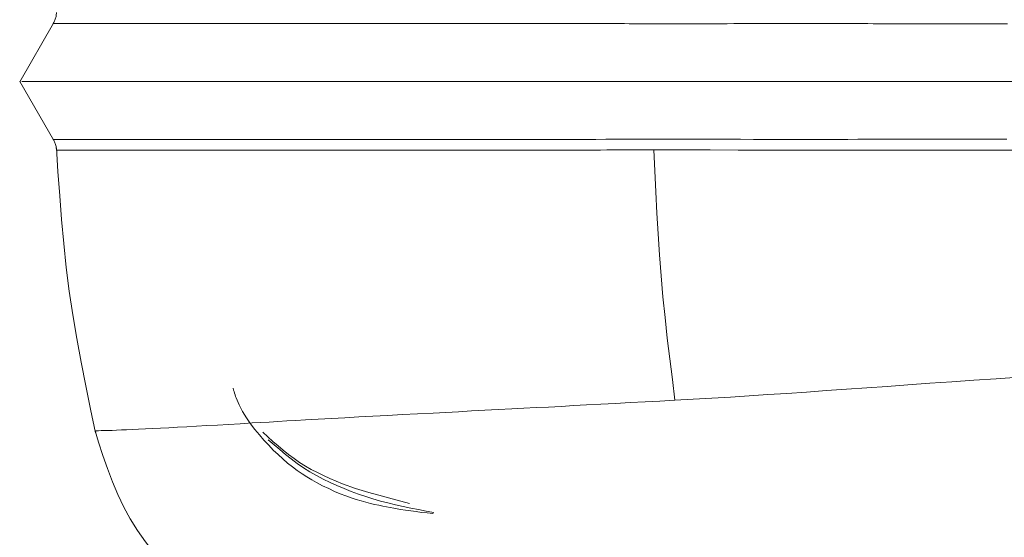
# Model space of a CAD drawing. Extents: x 193 to 943, y 26 to 526.
# Tile 26 of 256: x 355.813 to 356.866, y 91.379 to 91.932. Entities that reach past the tile are written whole.
import ezdxf

# ---------------------------------------------------------------- set-up
doc = ezdxf.new("R2010")
doc.units = 0
doc.layers.get('0').update_dxf_attribs({"lineweight": 25})
doc.layers.add('KG4_HLS_SYA', color=7, linetype='Continuous', lineweight=25)

# ---------------------------------------------------------------- blocks, each defined once
blk = doc.blocks.new('Spline-A069HVXS7N', base_point=(355.893, 91.2582))
at = {"color": 0, "lineweight": -2}
for p, q in [((355.8975, 91.4812), (355.893, 91.4955)), ((355.902, 91.4669), (355.8975, 91.4812)), ((355.9069, 91.4528), (355.902, 91.4669)), ((355.9122, 91.4388), (355.9069, 91.4528)), ((355.9179, 91.4251), (355.9122, 91.4388)), ((355.9244, 91.4117), (355.9179, 91.4251)), ((355.9314, 91.399), (355.9244, 91.4117)), ((355.9392, 91.3866), (355.9314, 91.399)), ((355.9476, 91.3746), (355.9392, 91.3866)), ((355.9566, 91.363), (355.9476, 91.3746)), ((355.9662, 91.3518), (355.9566, 91.363)), ((355.9762, 91.341), (355.9662, 91.3518)), ((355.986, 91.3312), (355.9762, 91.341)), ((355.9961, 91.3219), (355.986, 91.3312)), ((356.0066, 91.313), (355.9961, 91.3219)), ((356.0175, 91.3046), (356.0066, 91.313)), ((356.0287, 91.2967), (356.0175, 91.3046)), ((356.0402, 91.2895), (356.0287, 91.2967)), ((356.051, 91.2835), (356.0402, 91.2895)), ((356.062, 91.2779), (356.051, 91.2835)), ((356.0732, 91.2726), (356.062, 91.2779)), ((356.0846, 91.2677), (356.0732, 91.2726)), ((356.096, 91.2629), (356.0846, 91.2677)), ((356.1075, 91.2582), (356.096, 91.2629))]:
    blk.add_line(p, q, dxfattribs=at)
blk = doc.blocks.new('Spline-A069HVXU7N', base_point=(355.8491, 91.793))
at = {"color": 0, "lineweight": -2}
for p, q in [((355.8496, 91.8037), (355.8491, 91.8046)), ((355.85, 91.8027), (355.8496, 91.8037)), ((355.8504, 91.8018), (355.85, 91.8027)), ((355.8508, 91.8009), (355.8504, 91.8018)), ((355.8512, 91.8), (355.8508, 91.8009)), ((355.8515, 91.799), (355.8512, 91.8)), ((355.8518, 91.798), (355.8515, 91.799)), ((355.852, 91.797), (355.8518, 91.798)), ((355.8521, 91.796), (355.852, 91.797)), ((355.8523, 91.795), (355.8521, 91.796)), ((355.8524, 91.794), (355.8523, 91.795)), ((355.8525, 91.793), (355.8524, 91.794))]:
    blk.add_line(p, q, dxfattribs=at)
blk = doc.blocks.new('Spline-A069HVXW7N', base_point=(355.8491, 91.9284))
at = {"color": 0, "lineweight": -2}
for p, q in [((355.8518, 91.9349), (355.852, 91.9359)), ((355.852, 91.9359), (355.8521, 91.9369)), ((355.8521, 91.9369), (355.8523, 91.9379)), ((355.8523, 91.9379), (355.8524, 91.939)), ((355.8524, 91.939), (355.8525, 91.94)), ((355.8491, 91.9284), (355.8496, 91.9293)), ((355.8496, 91.9293), (355.85, 91.9302)), ((355.85, 91.9302), (355.8504, 91.9311)), ((355.8504, 91.9311), (355.8508, 91.9321)), ((355.8508, 91.9321), (355.8512, 91.933)), ((355.8512, 91.933), (355.8515, 91.934)), ((355.8515, 91.934), (355.8518, 91.9349))]:
    blk.add_line(p, q, dxfattribs=at)
blk = doc.blocks.new('Spline-A069HVYA7N', base_point=(355.8524, 91.4911))
at = {"color": 0, "lineweight": -2}
for p, q in [((355.8541, 91.7701), (355.8524, 91.7957)), ((355.8559, 91.7444), (355.8541, 91.7701)), ((355.8579, 91.7188), (355.8559, 91.7444)), ((355.8602, 91.6933), (355.8579, 91.7188)), ((355.8629, 91.6678), (355.8602, 91.6933)), ((355.8661, 91.6424), (355.8629, 91.6678)), ((355.8699, 91.617), (355.8661, 91.6424)), ((355.8741, 91.5918), (355.8699, 91.617)), ((355.8788, 91.5665), (355.8741, 91.5918)), ((355.8837, 91.5414), (355.8788, 91.5665)), ((355.8888, 91.5162), (355.8837, 91.5414)), ((355.8941, 91.4911), (355.8888, 91.5162))]:
    blk.add_line(p, q, dxfattribs=at)
blk = doc.blocks.new('Spline-A069HVYO7N', base_point=(356.0412, 91.4048))
at = {"color": 0, "lineweight": -2}
for p, q in [((356.0417, 91.5368), (356.0412, 91.5386)), ((356.0423, 91.5351), (356.0417, 91.5368)), ((356.0428, 91.5334), (356.0423, 91.5351)), ((356.0434, 91.5317), (356.0428, 91.5334)), ((356.044, 91.53), (356.0434, 91.5317)), ((356.0446, 91.5283), (356.044, 91.53)), ((356.0477, 91.5209), (356.0446, 91.5283)), ((356.0514, 91.5139), (356.0477, 91.5209)), ((356.0555, 91.5072), (356.0514, 91.5139)), ((356.0599, 91.5008), (356.0555, 91.5072)), ((356.0646, 91.4947), (356.0599, 91.5008)), ((356.0695, 91.4888), (356.0646, 91.4947)), ((356.0743, 91.4832), (356.0695, 91.4888)), ((356.0793, 91.4779), (356.0743, 91.4832)), ((356.0842, 91.4727), (356.0793, 91.4779)), ((356.0893, 91.4678), (356.0842, 91.4727)), ((356.0944, 91.4631), (356.0893, 91.4678)), ((356.0996, 91.4587), (356.0944, 91.4631)), ((356.1047, 91.4547), (356.0996, 91.4587)), ((356.1098, 91.4509), (356.1047, 91.4547)), ((356.115, 91.4473), (356.1098, 91.4509)), ((356.1202, 91.444), (356.115, 91.4473)), ((356.1253, 91.4409), (356.1202, 91.444)), ((356.1305, 91.438), (356.1253, 91.4409)), ((356.137, 91.4345), (356.1305, 91.438)), ((356.1435, 91.4314), (356.137, 91.4345)), ((356.1498, 91.4285), (356.1435, 91.4314)), ((356.1559, 91.426), (356.1498, 91.4285)), ((356.1618, 91.4237), (356.1559, 91.426)), ((356.1675, 91.4217), (356.1618, 91.4237)), ((356.173, 91.4199), (356.1675, 91.4217)), ((356.1783, 91.4183), (356.173, 91.4199)), ((356.1833, 91.4169), (356.1783, 91.4183)), ((356.1881, 91.4157), (356.1833, 91.4169)), ((356.1926, 91.4146), (356.1881, 91.4157)), ((356.1969, 91.4136), (356.1926, 91.4146)), ((356.2012, 91.4127), (356.1969, 91.4136)), ((356.2053, 91.4119), (356.2012, 91.4127)), ((356.2092, 91.4112), (356.2053, 91.4119)), ((356.213, 91.4105), (356.2092, 91.4112)), ((356.2166, 91.4099), (356.213, 91.4105)), ((356.2203, 91.4093), (356.2166, 91.4099)), ((356.2257, 91.4085), (356.2203, 91.4093)), ((356.2312, 91.4077), (356.2257, 91.4085)), ((356.2368, 91.4069), (356.2312, 91.4077)), ((356.2426, 91.4061), (356.2368, 91.4069)), ((356.2486, 91.4054), (356.2426, 91.4061)), ((356.2549, 91.4048), (356.2486, 91.4054)), ((356.255, 91.4048), (356.2549, 91.4048)), ((356.2551, 91.4048), (356.255, 91.4048)), ((356.255, 91.4048), (356.255, 91.4048)), ((356.2552, 91.4048), (356.2551, 91.4048)), ((356.2553, 91.4048), (356.2552, 91.4048)), ((356.2552, 91.4048), (356.2552, 91.4048))]:
    blk.add_line(p, q, dxfattribs=at)
blk = doc.blocks.new('Spline-A069HX0G7N', base_point=(355.8154, 91.8665))
at = {"color": 0, "lineweight": -2}
for p, q in [((355.8158, 91.8665), (355.8154, 91.8665)), ((355.8163, 91.8665), (355.8158, 91.8665)), ((355.8171, 91.8665), (355.8163, 91.8665)), ((355.8181, 91.8665), (355.8171, 91.8665)), ((355.8196, 91.8665), (355.8181, 91.8665)), ((355.8216, 91.8665), (355.8196, 91.8665)), ((355.8249, 91.8665), (355.8216, 91.8665)), ((355.8292, 91.8665), (355.8249, 91.8665)), ((355.8344, 91.8665), (355.8292, 91.8665)), ((355.8403, 91.8665), (355.8344, 91.8665)), ((355.847, 91.8665), (355.8403, 91.8665)), ((355.8544, 91.8665), (355.847, 91.8665)), ((355.8623, 91.8665), (355.8544, 91.8665)), ((355.8709, 91.8665), (355.8623, 91.8665)), ((355.8801, 91.8665), (355.8709, 91.8665)), ((355.8899, 91.8665), (355.8801, 91.8665)), ((355.9004, 91.8665), (355.8899, 91.8665)), ((355.9116, 91.8665), (355.9004, 91.8665)), ((355.9235, 91.8665), (355.9116, 91.8665)), ((355.936, 91.8665), (355.9235, 91.8665)), ((355.9492, 91.8665), (355.936, 91.8665)), ((355.963, 91.8665), (355.9492, 91.8665)), ((355.9775, 91.8665), (355.963, 91.8665)), ((355.9927, 91.8665), (355.9775, 91.8665)), ((356.0085, 91.8665), (355.9927, 91.8665)), ((356.0249, 91.8665), (356.0085, 91.8665)), ((356.042, 91.8665), (356.0249, 91.8665)), ((356.0597, 91.8665), (356.042, 91.8665)), ((356.078, 91.8665), (356.0597, 91.8665)), ((356.0969, 91.8665), (356.078, 91.8665)), ((356.1165, 91.8665), (356.0969, 91.8665)), ((356.1367, 91.8665), (356.1165, 91.8665)), ((356.1575, 91.8665), (356.1367, 91.8665)), ((356.1789, 91.8665), (356.1575, 91.8665)), ((356.2009, 91.8665), (356.1789, 91.8665)), ((356.2235, 91.8665), (356.2009, 91.8665)), ((356.2468, 91.8665), (356.2235, 91.8665)), ((356.2706, 91.8665), (356.2468, 91.8665)), ((356.2951, 91.8665), (356.2706, 91.8665)), ((356.3201, 91.8665), (356.2951, 91.8665)), ((356.3457, 91.8665), (356.3201, 91.8665)), ((356.3718, 91.8665), (356.3457, 91.8665)), ((356.3987, 91.8665), (356.3718, 91.8665)), ((356.426, 91.8665), (356.3987, 91.8665)), ((356.454, 91.8665), (356.426, 91.8665)), ((356.4824, 91.8665), (356.454, 91.8665)), ((356.5113, 91.8665), (356.4824, 91.8665)), ((356.5406, 91.8665), (356.5113, 91.8665)), ((356.5702, 91.8665), (356.5406, 91.8665)), ((356.6003, 91.8665), (356.5702, 91.8665)), ((356.6307, 91.8665), (356.6003, 91.8665)), ((356.6616, 91.8665), (356.6307, 91.8665)), ((356.6929, 91.8665), (356.6616, 91.8665)), ((356.7246, 91.8665), (356.6929, 91.8665)), ((356.7565, 91.8665), (356.7246, 91.8665)), ((356.7887, 91.8665), (356.7565, 91.8665)), ((356.8214, 91.8665), (356.7887, 91.8665)), ((356.8544, 91.8665), (356.8214, 91.8665)), ((356.8878, 91.8665), (356.8544, 91.8665))]:
    blk.add_line(p, q, dxfattribs=at)
blk = doc.blocks.new('Spline-A069I00Q7N', base_point=(356.5135, 91.5258))
at = {"color": 0, "lineweight": -2}
for p, q in [((356.8331, 91.5472), (356.8094, 91.5456)), ((356.857, 91.5489), (356.8331, 91.5472)), ((356.8811, 91.5505), (356.857, 91.5489)), ((356.6755, 91.5361), (356.6543, 91.5346)), ((356.697, 91.5376), (356.6755, 91.5361)), ((356.7187, 91.5392), (356.697, 91.5376)), ((356.7406, 91.5407), (356.7187, 91.5392)), ((356.7627, 91.5423), (356.7406, 91.5407)), ((356.786, 91.544), (356.7627, 91.5423)), ((356.8094, 91.5456), (356.786, 91.544)), ((356.5332, 91.527), (356.5135, 91.5258)), ((356.553, 91.5281), (356.5332, 91.527)), ((356.5728, 91.5293), (356.553, 91.5281)), ((356.5928, 91.5306), (356.5728, 91.5293)), ((356.6129, 91.5319), (356.5928, 91.5306)), ((356.6333, 91.5332), (356.6129, 91.5319)), ((356.6543, 91.5346), (356.6333, 91.5332))]:
    blk.add_line(p, q, dxfattribs=at)
blk = doc.blocks.new('Spline-A069I00S7N', base_point=(355.8939, 91.493))
at = {"color": 0, "lineweight": -2}
for p, q in [((356.4975, 91.5249), (356.5135, 91.5258)), ((356.2962, 91.5144), (356.3103, 91.5151)), ((356.3103, 91.5151), (356.3246, 91.5158)), ((356.3246, 91.5158), (356.3392, 91.5166)), ((356.3392, 91.5166), (356.3521, 91.5173)), ((356.3521, 91.5173), (356.3651, 91.518)), ((356.3651, 91.518), (356.3784, 91.5186)), ((356.3784, 91.5186), (356.3918, 91.5193)), ((356.3918, 91.5193), (356.4054, 91.5201)), ((356.4054, 91.5201), (356.4191, 91.5208)), ((356.4191, 91.5208), (356.4345, 91.5216)), ((356.4345, 91.5216), (356.4501, 91.5224)), ((356.4501, 91.5224), (356.4658, 91.5233)), ((356.4658, 91.5233), (356.4816, 91.5241)), ((356.4816, 91.5241), (356.4975, 91.5249)), ((356.1085, 91.5042), (356.1185, 91.5048)), ((356.1185, 91.5048), (356.1253, 91.5052)), ((356.1253, 91.5052), (356.1322, 91.5056)), ((356.1322, 91.5056), (356.1392, 91.506)), ((356.1392, 91.506), (356.1463, 91.5064)), ((356.1463, 91.5064), (356.1535, 91.5068)), ((356.1535, 91.5068), (356.1608, 91.5072)), ((356.1608, 91.5072), (356.1756, 91.508)), ((356.1756, 91.508), (356.1908, 91.5088)), ((356.1908, 91.5088), (356.2063, 91.5096)), ((356.2063, 91.5096), (356.2222, 91.5105)), ((356.2222, 91.5105), (356.2385, 91.5113)), ((356.2385, 91.5113), (356.2551, 91.5122)), ((356.2551, 91.5122), (356.2686, 91.5129)), ((356.2686, 91.5129), (356.2823, 91.5136)), ((356.2823, 91.5136), (356.2962, 91.5144)), ((355.912, 91.4937), (355.9167, 91.4939)), ((355.9167, 91.4939), (355.9219, 91.4941)), ((355.9219, 91.4941), (355.9275, 91.4943)), ((355.9275, 91.4943), (355.9336, 91.4945)), ((355.9336, 91.4945), (355.9403, 91.4948)), ((355.9403, 91.4948), (355.9475, 91.4952)), ((355.9475, 91.4952), (355.9553, 91.4956)), ((355.9553, 91.4956), (355.9636, 91.496)), ((355.9636, 91.496), (355.9725, 91.4965)), ((355.9725, 91.4965), (355.9818, 91.497)), ((355.9818, 91.497), (355.9917, 91.4976)), ((355.9917, 91.4976), (356.0022, 91.4982)), ((356.0022, 91.4982), (356.0131, 91.4988)), ((356.0131, 91.4988), (356.0245, 91.4994)), ((356.0245, 91.4994), (356.0364, 91.5001)), ((356.0364, 91.5001), (356.0489, 91.5008)), ((356.0489, 91.5008), (356.0618, 91.5016)), ((356.0618, 91.5016), (356.0707, 91.5021)), ((356.0707, 91.5021), (356.0798, 91.5026)), ((356.0798, 91.5026), (356.0892, 91.5031)), ((356.0892, 91.5031), (356.0987, 91.5037)), ((356.0987, 91.5037), (356.1085, 91.5042)), ((355.8939, 91.4931), (355.8939, 91.4932)), ((355.8939, 91.4932), (355.8939, 91.4932)), ((355.8939, 91.4932), (355.8939, 91.4932)), ((355.8939, 91.4932), (355.8939, 91.4932)), ((355.8939, 91.4932), (355.8939, 91.4932)), ((355.8939, 91.4932), (355.8939, 91.4932)), ((355.8939, 91.4932), (355.894, 91.4932)), ((355.894, 91.4931), (355.8939, 91.4931)), ((355.8939, 91.4931), (355.8939, 91.4931)), ((355.8939, 91.4931), (355.8939, 91.4931)), ((355.894, 91.4932), (355.894, 91.4932)), ((355.894, 91.4932), (355.8941, 91.4932)), ((355.8941, 91.4931), (355.894, 91.4931)), ((355.8941, 91.4932), (355.8942, 91.4932)), ((355.8942, 91.4931), (355.8941, 91.4931)), ((355.8942, 91.4932), (355.8943, 91.4932)), ((355.8944, 91.4931), (355.8942, 91.4931)), ((355.8943, 91.4932), (355.8943, 91.4932)), ((355.8943, 91.4932), (355.8944, 91.4932)), ((355.8944, 91.4932), (355.8945, 91.4932)), ((355.8947, 91.4931), (355.8944, 91.4931)), ((355.8945, 91.4932), (355.8947, 91.4932)), ((355.8947, 91.4932), (355.8948, 91.4932)), ((355.8949, 91.4931), (355.8947, 91.4931)), ((355.8948, 91.4932), (355.8949, 91.4932)), ((355.8949, 91.4932), (355.895, 91.4933)), ((355.8952, 91.493), (355.8949, 91.4931)), ((355.895, 91.4933), (355.8952, 91.4933)), ((355.8952, 91.4933), (355.8956, 91.4933)), ((355.8956, 91.4933), (355.8961, 91.4933)), ((355.8961, 91.4933), (355.8967, 91.4933)), ((355.8967, 91.4933), (355.8973, 91.4933)), ((355.8973, 91.4933), (355.9001, 91.4934)), ((355.9001, 91.4934), (355.9036, 91.4935)), ((355.9036, 91.4935), (355.9076, 91.4936)), ((355.9076, 91.4936), (355.912, 91.4937))]:
    blk.add_line(p, q, dxfattribs=at)
blk = doc.blocks.new('Spline-A069I00U7N', base_point=(355.8495, 91.8045))
at = {"color": 0, "lineweight": -2}
for p, q in [((355.8495, 91.8045), (355.8497, 91.8045)), ((355.8497, 91.8045), (355.8499, 91.8045)), ((355.8499, 91.8045), (355.8501, 91.8045)), ((355.8501, 91.8045), (355.8504, 91.8045)), ((355.8504, 91.8045), (355.8508, 91.8045)), ((355.8508, 91.8045), (355.8514, 91.8045)), ((355.8514, 91.8045), (355.8525, 91.8045)), ((355.8525, 91.8045), (355.8541, 91.8045)), ((355.8541, 91.8045), (355.8561, 91.8045)), ((355.8561, 91.8045), (355.8584, 91.8045)), ((355.8584, 91.8045), (355.861, 91.8045)), ((355.861, 91.8045), (355.8639, 91.8045)), ((355.8639, 91.8045), (355.8667, 91.8045)), ((355.8667, 91.8045), (355.8697, 91.8045)), ((355.8697, 91.8045), (355.873, 91.8045)), ((355.873, 91.8045), (355.8765, 91.8045)), ((355.8765, 91.8045), (355.8803, 91.8045)), ((355.8803, 91.8045), (355.8843, 91.8045)), ((355.8843, 91.8045), (355.888, 91.8045)), ((355.888, 91.8045), (355.892, 91.8045)), ((355.892, 91.8045), (355.8961, 91.8045)), ((355.8961, 91.8045), (355.9004, 91.8045)), ((355.9004, 91.8045), (355.9049, 91.8045)), ((355.9049, 91.8045), (355.9096, 91.8045)), ((355.9096, 91.8045), (355.9144, 91.8045)), ((355.9144, 91.8045), (355.9193, 91.8045)), ((355.9193, 91.8045), (355.9244, 91.8045)), ((355.9244, 91.8045), (355.9296, 91.8045)), ((355.9296, 91.8045), (355.9351, 91.8045)), ((355.9351, 91.8045), (355.9407, 91.8045)), ((355.9407, 91.8045), (355.9455, 91.8045)), ((355.9455, 91.8045), (355.9504, 91.8045)), ((355.9504, 91.8045), (355.9554, 91.8045)), ((355.9554, 91.8045), (355.9606, 91.8045)), ((355.9606, 91.8045), (355.9659, 91.8045)), ((355.9659, 91.8045), (355.9713, 91.8045)), ((355.9713, 91.8045), (355.9756, 91.8045)), ((355.9756, 91.8045), (355.98, 91.8045)), ((355.98, 91.8045), (355.9845, 91.8045)), ((355.9845, 91.8045), (355.9891, 91.8045)), ((355.9891, 91.8045), (355.9937, 91.8045)), ((355.9937, 91.8045), (355.9985, 91.8045)), ((355.9985, 91.8045), (356.0019, 91.8045)), ((356.0019, 91.8045), (356.0055, 91.8045)), ((356.0055, 91.8045), (356.009, 91.8045)), ((356.009, 91.8045), (356.0127, 91.8045)), ((356.0127, 91.8045), (356.0163, 91.8045)), ((356.0163, 91.8045), (356.02, 91.8045)), ((356.02, 91.8045), (356.0217, 91.8045)), ((356.0217, 91.8045), (356.0235, 91.8045)), ((356.0235, 91.8045), (356.0252, 91.8045)), ((356.0252, 91.8045), (356.0269, 91.8045)), ((356.0269, 91.8045), (356.0287, 91.8045)), ((356.0287, 91.8045), (356.0305, 91.8045)), ((356.0305, 91.8045), (356.0316, 91.8045)), ((356.0316, 91.8045), (356.0328, 91.8045)), ((356.0328, 91.8045), (356.0339, 91.8045)), ((356.0339, 91.8045), (356.0351, 91.8045)), ((356.0351, 91.8045), (356.0363, 91.8045)), ((356.0363, 91.8045), (356.0375, 91.8045)), ((356.0375, 91.8045), (356.0396, 91.8045)), ((356.0396, 91.8045), (356.0417, 91.8045)), ((356.0417, 91.8045), (356.0438, 91.8045)), ((356.0438, 91.8045), (356.0459, 91.8045)), ((356.0459, 91.8045), (356.0481, 91.8045)), ((356.0481, 91.8045), (356.0502, 91.8045)), ((356.0502, 91.8045), (356.0524, 91.8045)), ((356.0524, 91.8045), (356.0546, 91.8045)), ((356.0546, 91.8045), (356.0568, 91.8045)), ((356.0568, 91.8045), (356.059, 91.8045)), ((356.059, 91.8045), (356.0612, 91.8045)), ((356.0612, 91.8045), (356.0634, 91.8045)), ((356.0634, 91.8045), (356.0657, 91.8045)), ((356.0657, 91.8045), (356.0679, 91.8045)), ((356.0679, 91.8045), (356.0702, 91.8045)), ((356.0702, 91.8045), (356.0724, 91.8045)), ((356.0724, 91.8045), (356.0747, 91.8045)), ((356.0747, 91.8045), (356.077, 91.8045)), ((356.077, 91.8045), (356.0793, 91.8045)), ((356.0793, 91.8045), (356.0816, 91.8045)), ((356.0816, 91.8045), (356.0839, 91.8046)), ((356.0839, 91.8046), (356.0862, 91.8046)), ((356.0862, 91.8046), (356.0886, 91.8046)), ((356.0886, 91.8046), (356.0909, 91.8046)), ((356.0909, 91.8046), (356.0933, 91.8046)), ((356.0933, 91.8046), (356.0957, 91.8046)), ((356.0957, 91.8046), (356.0981, 91.8046)), ((356.0981, 91.8046), (356.1005, 91.8046)), ((356.1005, 91.8046), (356.1029, 91.8046)), ((356.1029, 91.8046), (356.1053, 91.8046)), ((356.1053, 91.8046), (356.1077, 91.8046)), ((356.1077, 91.8046), (356.1102, 91.8046)), ((356.1102, 91.8046), (356.1126, 91.8046)), ((356.1126, 91.8046), (356.1151, 91.8046)), ((356.1151, 91.8046), (356.1175, 91.8046)), ((356.1175, 91.8046), (356.12, 91.8046)), ((356.12, 91.8046), (356.1225, 91.8046)), ((356.1225, 91.8046), (356.125, 91.8046)), ((356.125, 91.8046), (356.1275, 91.8046)), ((356.1275, 91.8046), (356.1301, 91.8046)), ((356.1301, 91.8046), (356.1326, 91.8046)), ((356.1326, 91.8046), (356.1352, 91.8046)), ((356.1352, 91.8046), (356.1494, 91.8046)), ((356.1494, 91.8046), (356.1639, 91.8046)), ((356.1639, 91.8046), (356.1788, 91.8046)), ((356.1788, 91.8046), (356.194, 91.8046)), ((356.194, 91.8046), (356.2095, 91.8046)), ((356.2095, 91.8046), (356.2253, 91.8045)), ((356.2253, 91.8045), (356.2311, 91.8045)), ((356.2311, 91.8045), (356.2368, 91.8045)), ((356.2368, 91.8045), (356.2427, 91.8045)), ((356.2427, 91.8045), (356.2485, 91.8045)), ((356.2485, 91.8045), (356.2544, 91.8045)), ((356.2544, 91.8045), (356.2604, 91.8045)), ((356.2604, 91.8045), (356.2664, 91.8045)), ((356.2664, 91.8045), (356.2724, 91.8045)), ((356.2724, 91.8045), (356.2785, 91.8045)), ((356.2785, 91.8045), (356.2846, 91.8045)), ((356.2846, 91.8045), (356.2908, 91.8045)), ((356.2908, 91.8045), (356.297, 91.8045)), ((356.297, 91.8045), (356.3033, 91.8045)), ((356.3033, 91.8045), (356.3096, 91.8045)), ((356.3096, 91.8045), (356.3159, 91.8045)), ((356.3159, 91.8045), (356.3223, 91.8045)), ((356.3223, 91.8045), (356.3287, 91.8045)), ((356.3287, 91.8045), (356.3352, 91.8045)), ((356.3352, 91.8045), (356.3425, 91.8045)), ((356.3425, 91.8045), (356.3499, 91.8045)), ((356.3499, 91.8045), (356.3573, 91.8045)), ((356.3573, 91.8045), (356.3648, 91.8045)), ((356.3648, 91.8045), (356.3724, 91.8045)), ((356.3724, 91.8045), (356.3799, 91.8045)), ((356.3799, 91.8045), (356.3863, 91.8045)), ((356.3863, 91.8045), (356.3927, 91.8045)), ((356.3927, 91.8045), (356.3991, 91.8045)), ((356.3991, 91.8045), (356.4055, 91.8046)), ((356.4055, 91.8046), (356.412, 91.8046)), ((356.412, 91.8046), (356.4185, 91.8046)), ((356.4185, 91.8046), (356.4291, 91.8046)), ((356.4291, 91.8046), (356.4397, 91.8047)), ((356.4397, 91.8047), (356.4504, 91.8047)), ((356.4504, 91.8047), (356.4612, 91.8047)), ((356.4612, 91.8047), (356.4721, 91.8047)), ((356.4721, 91.8047), (356.4831, 91.8047)), ((356.4831, 91.8047), (356.4928, 91.8047)), ((356.4928, 91.8047), (356.5027, 91.8048)), ((356.5027, 91.8048), (356.5126, 91.8047)), ((356.5126, 91.8047), (356.5225, 91.8047)), ((356.5225, 91.8047), (356.5325, 91.8047)), ((356.5325, 91.8047), (356.5426, 91.8047)), ((356.5426, 91.8047), (356.5562, 91.8047)), ((356.5562, 91.8047), (356.5698, 91.8047)), ((356.5698, 91.8047), (356.5836, 91.8047)), ((356.5836, 91.8047), (356.5974, 91.8046)), ((356.5974, 91.8046), (356.6113, 91.8046)), ((356.6113, 91.8046), (356.6254, 91.8046)), ((356.6254, 91.8046), (356.6374, 91.8046)), ((356.6374, 91.8046), (356.6494, 91.8046)), ((356.6494, 91.8046), (356.6616, 91.8046)), ((356.6616, 91.8046), (356.6738, 91.8046)), ((356.6738, 91.8046), (356.686, 91.8046)), ((356.686, 91.8046), (356.6984, 91.8046)), ((356.6984, 91.8046), (356.7091, 91.8047)), ((356.7091, 91.8047), (356.7198, 91.8047)), ((356.7198, 91.8047), (356.7306, 91.8047)), ((356.7306, 91.8047), (356.7415, 91.8047)), ((356.7415, 91.8047), (356.7524, 91.8047)), ((356.7524, 91.8047), (356.7633, 91.8047)), ((356.7633, 91.8047), (356.7726, 91.8047)), ((356.7726, 91.8047), (356.7819, 91.8047)), ((356.7819, 91.8047), (356.7912, 91.8047)), ((356.7912, 91.8047), (356.8006, 91.8047)), ((356.8006, 91.8047), (356.81, 91.8047)), ((356.81, 91.8047), (356.8194, 91.8047)), ((356.8194, 91.8047), (356.8316, 91.8047)), ((356.8316, 91.8047), (356.8438, 91.8047)), ((356.8438, 91.8047), (356.8561, 91.8047)), ((356.8561, 91.8047), (356.8684, 91.8047))]:
    blk.add_line(p, q, dxfattribs=at)
blk = doc.blocks.new('Spline-A069I0107N', base_point=(355.8492, 91.9281))
at = {"color": 0, "lineweight": -2}
for p, q in [((355.8493, 91.9285), (355.8492, 91.9285)), ((355.8492, 91.9285), (355.8492, 91.9285)), ((355.8492, 91.9285), (355.8492, 91.9285)), ((355.8492, 91.9285), (355.8492, 91.9285)), ((355.8492, 91.9285), (355.8492, 91.9285)), ((355.8492, 91.9285), (355.8492, 91.9285)), ((355.8492, 91.9285), (355.8493, 91.9285)), ((355.8493, 91.9285), (355.8493, 91.9285)), ((355.8493, 91.9285), (355.8493, 91.9285)), ((355.8493, 91.9285), (355.8493, 91.9285)), ((355.8493, 91.9285), (355.8493, 91.9285)), ((355.8493, 91.9285), (355.8493, 91.9285)), ((355.8493, 91.9285), (355.8493, 91.9285)), ((355.8493, 91.9285), (355.8493, 91.9285)), ((355.8493, 91.9285), (355.8494, 91.9285)), ((355.8494, 91.9285), (355.8494, 91.9285)), ((355.8494, 91.9285), (355.8494, 91.9285)), ((355.8494, 91.9285), (355.8494, 91.9285)), ((355.8494, 91.9285), (355.8495, 91.9285)), ((355.8495, 91.9285), (355.8495, 91.9285)), ((355.8495, 91.9285), (355.8496, 91.9285)), ((355.8496, 91.9285), (355.8496, 91.9285)), ((355.8496, 91.9285), (355.8496, 91.9285)), ((355.8496, 91.9285), (355.8497, 91.9285)), ((355.8497, 91.9285), (355.8497, 91.9285)), ((355.8497, 91.9285), (355.8498, 91.9285)), ((355.8498, 91.9285), (355.8498, 91.9285)), ((355.8498, 91.9285), (355.8499, 91.9285)), ((355.8499, 91.9285), (355.8499, 91.9285)), ((355.8499, 91.9285), (355.85, 91.9285)), ((355.85, 91.9285), (355.85, 91.9285)), ((355.85, 91.9285), (355.8501, 91.9285)), ((355.8501, 91.9285), (355.8501, 91.9285)), ((355.8501, 91.9285), (355.851, 91.9285)), ((355.851, 91.9285), (355.8521, 91.9285)), ((355.8521, 91.9285), (355.8534, 91.9285)), ((355.8534, 91.9285), (355.8552, 91.9285)), ((355.8552, 91.9285), (355.8571, 91.9285)), ((355.8571, 91.9285), (355.8593, 91.9285)), ((355.8593, 91.9285), (355.8618, 91.9285)), ((355.8618, 91.9285), (355.8645, 91.9285)), ((355.8645, 91.9285), (355.8675, 91.9285)), ((355.8675, 91.9285), (355.8703, 91.9285)), ((355.8703, 91.9285), (355.8734, 91.9285)), ((355.8734, 91.9285), (355.8767, 91.9285)), ((355.8767, 91.9285), (355.8803, 91.9285)), ((355.8803, 91.9285), (355.884, 91.9285)), ((355.884, 91.9285), (355.888, 91.9285)), ((355.888, 91.9285), (355.8918, 91.9285)), ((355.8918, 91.9285), (355.8958, 91.9285)), ((355.8958, 91.9285), (355.9, 91.9285)), ((355.9, 91.9285), (355.9044, 91.9284)), ((355.9044, 91.9284), (355.909, 91.9284)), ((355.909, 91.9284), (355.9137, 91.9284)), ((355.9137, 91.9284), (355.9182, 91.9284)), ((355.9182, 91.9284), (355.9229, 91.9284)), ((355.9229, 91.9284), (355.9277, 91.9284)), ((355.9277, 91.9284), (355.9327, 91.9284)), ((355.9327, 91.9284), (355.9378, 91.9284)), ((355.9378, 91.9284), (355.9431, 91.9284)), ((355.9431, 91.9284), (355.948, 91.9284)), ((355.948, 91.9284), (355.9531, 91.9284)), ((355.9531, 91.9284), (355.9583, 91.9284)), ((355.9583, 91.9284), (355.9636, 91.9284)), ((355.9636, 91.9284), (355.9691, 91.9284)), ((355.9691, 91.9284), (355.9747, 91.9284)), ((355.9747, 91.9284), (355.9798, 91.9284)), ((355.9798, 91.9284), (355.9851, 91.9284)), ((355.9851, 91.9284), (355.9905, 91.9284)), ((355.9905, 91.9284), (355.996, 91.9284)), ((355.996, 91.9284), (356.0015, 91.9284)), ((356.0015, 91.9284), (356.0072, 91.9284)), ((356.0072, 91.9284), (356.0124, 91.9284)), ((356.0124, 91.9284), (356.0177, 91.9284)), ((356.0177, 91.9284), (356.023, 91.9284)), ((356.023, 91.9284), (356.0285, 91.9284)), ((356.0285, 91.9284), (356.034, 91.9284)), ((356.034, 91.9284), (356.0396, 91.9284)), ((356.0396, 91.9284), (356.053, 91.9284)), ((356.053, 91.9284), (356.0668, 91.9284)), ((356.0668, 91.9284), (356.0811, 91.9284)), ((356.0811, 91.9284), (356.0958, 91.9284)), ((356.0958, 91.9284), (356.111, 91.9284)), ((356.111, 91.9284), (356.1265, 91.9284)), ((356.1265, 91.9284), (356.1425, 91.9284)), ((356.1425, 91.9284), (356.1589, 91.9284)), ((356.1589, 91.9284), (356.1757, 91.9284)), ((356.1757, 91.9284), (356.1929, 91.9284)), ((356.1929, 91.9284), (356.2105, 91.9284)), ((356.2105, 91.9284), (356.2286, 91.9284)), ((356.2286, 91.9284), (356.2334, 91.9284)), ((356.2334, 91.9284), (356.2382, 91.9284)), ((356.2382, 91.9284), (356.243, 91.9284)), ((356.243, 91.9284), (356.2479, 91.9284)), ((356.2479, 91.9284), (356.2528, 91.9284)), ((356.2528, 91.9284), (356.2577, 91.9285)), ((356.2577, 91.9285), (356.2622, 91.9285)), ((356.2622, 91.9285), (356.2668, 91.9285)), ((356.2668, 91.9285), (356.2713, 91.9285)), ((356.2713, 91.9285), (356.2759, 91.9285)), ((356.2759, 91.9285), (356.2805, 91.9285)), ((356.2805, 91.9285), (356.2852, 91.9285)), ((356.2852, 91.9285), (356.2898, 91.9285)), ((356.2898, 91.9285), (356.2944, 91.9285)), ((356.2944, 91.9285), (356.299, 91.9285)), ((356.299, 91.9285), (356.3037, 91.9285)), ((356.3037, 91.9285), (356.3084, 91.9285)), ((356.3084, 91.9285), (356.3131, 91.9285)), ((356.3131, 91.9285), (356.3182, 91.9285)), ((356.3182, 91.9285), (356.3234, 91.9285)), ((356.3234, 91.9285), (356.3286, 91.9285)), ((356.3286, 91.9285), (356.3338, 91.9285)), ((356.3338, 91.9285), (356.339, 91.9285)), ((356.339, 91.9285), (356.3443, 91.9285)), ((356.3443, 91.9285), (356.35, 91.9285)), ((356.35, 91.9285), (356.3557, 91.9285)), ((356.3557, 91.9285), (356.3615, 91.9285)), ((356.3615, 91.9285), (356.3673, 91.9284)), ((356.3673, 91.9284), (356.3732, 91.9284)), ((356.3732, 91.9284), (356.379, 91.9284)), ((356.379, 91.9284), (356.3854, 91.9284)), ((356.3854, 91.9284), (356.3917, 91.9284)), ((356.3917, 91.9284), (356.3981, 91.9284)), ((356.3981, 91.9284), (356.4046, 91.9284)), ((356.4046, 91.9284), (356.4111, 91.9284)), ((356.4111, 91.9284), (356.4176, 91.9283)), ((356.4176, 91.9283), (356.4245, 91.9283)), ((356.4245, 91.9283), (356.4314, 91.9283)), ((356.4314, 91.9283), (356.4384, 91.9283)), ((356.4384, 91.9283), (356.4454, 91.9283)), ((356.4454, 91.9283), (356.4525, 91.9283)), ((356.4525, 91.9283), (356.4596, 91.9283)), ((356.4596, 91.9283), (356.4646, 91.9282)), ((356.4646, 91.9282), (356.4695, 91.9282)), ((356.4695, 91.9282), (356.4745, 91.9282)), ((356.4745, 91.9282), (356.4795, 91.9282)), ((356.4795, 91.9282), (356.4846, 91.9282)), ((356.4846, 91.9282), (356.4896, 91.9282)), ((356.4896, 91.9282), (356.4935, 91.9282)), ((356.4935, 91.9282), (356.4974, 91.9282)), ((356.4974, 91.9282), (356.5012, 91.9282)), ((356.5012, 91.9282), (356.5051, 91.9282)), ((356.5051, 91.9282), (356.509, 91.9282)), ((356.509, 91.9282), (356.5129, 91.9282)), ((356.5129, 91.9282), (356.5186, 91.9282)), ((356.5186, 91.9282), (356.5243, 91.9282)), ((356.5243, 91.9282), (356.5301, 91.9282)), ((356.5301, 91.9282), (356.5358, 91.9282)), ((356.5358, 91.9282), (356.5416, 91.9282)), ((356.5416, 91.9282), (356.5474, 91.9282)), ((356.5474, 91.9282), (356.5546, 91.9282)), ((356.5546, 91.9282), (356.5619, 91.9282)), ((356.5619, 91.9282), (356.5693, 91.9282)), ((356.5693, 91.9282), (356.5766, 91.9283)), ((356.5766, 91.9283), (356.584, 91.9283)), ((356.584, 91.9283), (356.5914, 91.9283)), ((356.5914, 91.9283), (356.5977, 91.9283)), ((356.5977, 91.9283), (356.6041, 91.9283)), ((356.6041, 91.9283), (356.6104, 91.9283)), ((356.6104, 91.9283), (356.6167, 91.9283)), ((356.6167, 91.9283), (356.6231, 91.9283)), ((356.6231, 91.9283), (356.6295, 91.9283)), ((356.6295, 91.9283), (356.6354, 91.9283)), ((356.6354, 91.9283), (356.6414, 91.9283)), ((356.6414, 91.9283), (356.6473, 91.9283)), ((356.6473, 91.9283), (356.6533, 91.9283)), ((356.6533, 91.9283), (356.6593, 91.9283)), ((356.6593, 91.9283), (356.6653, 91.9283)), ((356.6653, 91.9283), (356.6715, 91.9283)), ((356.6715, 91.9283), (356.6777, 91.9283)), ((356.6777, 91.9283), (356.6839, 91.9283)), ((356.6839, 91.9283), (356.6902, 91.9283)), ((356.6902, 91.9283), (356.6965, 91.9283)), ((356.6965, 91.9283), (356.7028, 91.9283)), ((356.7028, 91.9283), (356.7084, 91.9283)), ((356.7084, 91.9283), (356.714, 91.9283)), ((356.714, 91.9283), (356.7197, 91.9283)), ((356.7197, 91.9283), (356.7253, 91.9282)), ((356.7253, 91.9282), (356.731, 91.9282)), ((356.731, 91.9282), (356.7367, 91.9282)), ((356.7367, 91.9282), (356.7412, 91.9282)), ((356.7412, 91.9282), (356.7457, 91.9282)), ((356.7457, 91.9282), (356.7502, 91.9282)), ((356.7502, 91.9282), (356.7547, 91.9282)), ((356.7547, 91.9282), (356.7592, 91.9282)), ((356.7592, 91.9282), (356.7638, 91.9282)), ((356.7638, 91.9282), (356.7662, 91.9282)), ((356.7662, 91.9282), (356.7685, 91.9282)), ((356.7685, 91.9282), (356.7709, 91.9282)), ((356.7709, 91.9282), (356.7733, 91.9282)), ((356.7733, 91.9282), (356.7757, 91.9282)), ((356.7757, 91.9282), (356.7781, 91.9282)), ((356.7781, 91.9282), (356.7822, 91.9282)), ((356.7822, 91.9282), (356.7864, 91.9282)), ((356.7864, 91.9282), (356.7905, 91.9282)), ((356.7905, 91.9282), (356.7947, 91.9282)), ((356.7947, 91.9282), (356.7989, 91.9282)), ((356.7989, 91.9282), (356.8031, 91.9282)), ((356.8031, 91.9282), (356.806, 91.9282)), ((356.806, 91.9282), (356.8089, 91.9282)), ((356.8089, 91.9282), (356.8118, 91.9282)), ((356.8118, 91.9282), (356.8147, 91.9282)), ((356.8147, 91.9282), (356.8176, 91.9282)), ((356.8176, 91.9282), (356.8205, 91.9282)), ((356.8205, 91.9282), (356.8239, 91.9282)), ((356.8239, 91.9282), (356.8273, 91.9282)), ((356.8273, 91.9282), (356.8307, 91.9282)), ((356.8307, 91.9282), (356.8341, 91.9282)), ((356.8341, 91.9282), (356.8376, 91.9282)), ((356.8376, 91.9282), (356.841, 91.9282)), ((356.841, 91.9282), (356.8449, 91.9282)), ((356.8449, 91.9282), (356.8488, 91.9282)), ((356.8488, 91.9282), (356.8528, 91.9282)), ((356.8528, 91.9282), (356.8567, 91.9282)), ((356.8567, 91.9282), (356.8607, 91.9282)), ((356.8607, 91.9282), (356.8646, 91.9282)), ((356.8646, 91.9282), (356.8691, 91.9282))]:
    blk.add_line(p, q, dxfattribs=at)
blk = doc.blocks.new('Spline-A069I0147N', base_point=(356.4911, 91.7932))
at = {"color": 0, "lineweight": -2}
for p, q in [((356.4911, 91.7933), (356.521, 91.7933)), ((356.521, 91.7933), (356.5511, 91.7933)), ((356.5511, 91.7933), (356.5813, 91.7932)), ((356.5813, 91.7932), (356.6118, 91.7932)), ((356.6118, 91.7932), (356.6428, 91.7932)), ((356.6428, 91.7932), (356.6741, 91.7932)), ((356.6741, 91.7932), (356.7062, 91.7932)), ((356.7062, 91.7932), (356.7388, 91.7932)), ((356.7388, 91.7932), (356.7719, 91.7932)), ((356.7719, 91.7932), (356.8054, 91.7932)), ((356.8054, 91.7932), (356.8394, 91.7932)), ((356.8394, 91.7932), (356.8738, 91.7932))]:
    blk.add_line(p, q, dxfattribs=at)
blk = doc.blocks.new('Spline-A069I0167N', base_point=(356.4911, 91.5258))
at = {"color": 0, "lineweight": -2}
for p, q in [((356.4921, 91.7709), (356.4911, 91.7933)), ((356.4931, 91.7484), (356.4921, 91.7709)), ((356.4942, 91.7259), (356.4931, 91.7484)), ((356.4955, 91.7035), (356.4942, 91.7259)), ((356.497, 91.6811), (356.4955, 91.7035)), ((356.4987, 91.6587), (356.497, 91.6811)), ((356.5007, 91.6365), (356.4987, 91.6587)), ((356.503, 91.6143), (356.5007, 91.6365)), ((356.5054, 91.5921), (356.503, 91.6143)), ((356.508, 91.57), (356.5054, 91.5921)), ((356.5108, 91.5479), (356.508, 91.57)), ((356.5135, 91.5258), (356.5108, 91.5479))]:
    blk.add_line(p, q, dxfattribs=at)
blk = doc.blocks.new('Spline-A069I02E7N', base_point=(355.8532, 91.7931))
at = {"color": 0, "lineweight": -2}
for p, q in [((355.8533, 91.7931), (355.8532, 91.7931)), ((355.8532, 91.7931), (355.8532, 91.7931)), ((355.8532, 91.7931), (355.8532, 91.7931)), ((355.8532, 91.7931), (355.8532, 91.7931)), ((355.8532, 91.7931), (355.8533, 91.7931)), ((355.8534, 91.7931), (355.8533, 91.7931)), ((355.8533, 91.7931), (355.8533, 91.7931)), ((355.8533, 91.7931), (355.8533, 91.7931)), ((355.8533, 91.7931), (355.8533, 91.7931)), ((355.8533, 91.7931), (355.8534, 91.7931)), ((355.8536, 91.7931), (355.8534, 91.7931)), ((355.8534, 91.7931), (355.8534, 91.7931)), ((355.8534, 91.7931), (355.8534, 91.7931)), ((355.8534, 91.7931), (355.8535, 91.7931)), ((355.8535, 91.7931), (355.8535, 91.7931)), ((355.8535, 91.7931), (355.8536, 91.7931)), ((355.8538, 91.7931), (355.8536, 91.7931)), ((355.8536, 91.7931), (355.8536, 91.7931)), ((355.8536, 91.7931), (355.8537, 91.7931)), ((355.8537, 91.7931), (355.8538, 91.7931)), ((355.8541, 91.7931), (355.8538, 91.7931)), ((355.8538, 91.7931), (355.8538, 91.7931)), ((355.8538, 91.7931), (355.8539, 91.7931)), ((355.8539, 91.7931), (355.854, 91.7931)), ((355.854, 91.7931), (355.8541, 91.7931)), ((355.8543, 91.7931), (355.8541, 91.7931)), ((355.8541, 91.7931), (355.8542, 91.7931)), ((355.8542, 91.7931), (355.8543, 91.7931)), ((355.8543, 91.7931), (355.8544, 91.7931)), ((355.8544, 91.7931), (355.8545, 91.7931)), ((355.8545, 91.7931), (355.8546, 91.7931)), ((355.8546, 91.7931), (355.8547, 91.7931)), ((355.8547, 91.7931), (355.8548, 91.7931)), ((355.8548, 91.7931), (355.8549, 91.7931)), ((355.8549, 91.7931), (355.8569, 91.7931)), ((355.8569, 91.7931), (355.8595, 91.7931)), ((355.8595, 91.7931), (355.8627, 91.7931)), ((355.8627, 91.7931), (355.8663, 91.7931)), ((355.8663, 91.7931), (355.8699, 91.7931)), ((355.8699, 91.7931), (355.8739, 91.7931)), ((355.8739, 91.7931), (355.8781, 91.7931)), ((355.8781, 91.7931), (355.8827, 91.7931)), ((355.8827, 91.7931), (355.8877, 91.7931)), ((355.8877, 91.7931), (355.8931, 91.7931)), ((355.8931, 91.7931), (355.8985, 91.7931)), ((355.8985, 91.7931), (355.9043, 91.7931)), ((355.9043, 91.7931), (355.9104, 91.7931)), ((355.9104, 91.7931), (355.9169, 91.7931)), ((355.9169, 91.7931), (355.9237, 91.7931)), ((355.9237, 91.7931), (355.9308, 91.7931)), ((355.9308, 91.7931), (355.9377, 91.7931)), ((355.9377, 91.7931), (355.945, 91.7931)), ((355.945, 91.7931), (355.9525, 91.7931)), ((355.9525, 91.7931), (355.9603, 91.7931)), ((355.9603, 91.7931), (355.9683, 91.7931)), ((355.9683, 91.7931), (355.9767, 91.7931)), ((355.9767, 91.7931), (355.9885, 91.7931)), ((355.9885, 91.7931), (356.0009, 91.7931)), ((356.0009, 91.7931), (356.0138, 91.7931)), ((356.0138, 91.7931), (356.0272, 91.7931)), ((356.0272, 91.7931), (356.0411, 91.7931)), ((356.0411, 91.7931), (356.0555, 91.7931)), ((356.0555, 91.7931), (356.0687, 91.7931)), ((356.0687, 91.7931), (356.0822, 91.7931)), ((356.0822, 91.7931), (356.0961, 91.7931)), ((356.0961, 91.7931), (356.1104, 91.7931)), ((356.1104, 91.7931), (356.125, 91.7931)), ((356.125, 91.7931), (356.1401, 91.7931)), ((356.1401, 91.7931), (356.1534, 91.7931)), ((356.1534, 91.7931), (356.167, 91.7931)), ((356.167, 91.7931), (356.1809, 91.7931)), ((356.1809, 91.7931), (356.195, 91.7932)), ((356.195, 91.7932), (356.2095, 91.7932)), ((356.2095, 91.7932), (356.2242, 91.7932)), ((356.2242, 91.7932), (356.2368, 91.7932)), ((356.2368, 91.7932), (356.2496, 91.7932)), ((356.2496, 91.7932), (356.2626, 91.7932)), ((356.2626, 91.7932), (356.2758, 91.7932)), ((356.2758, 91.7932), (356.2892, 91.7932)), ((356.2892, 91.7932), (356.3027, 91.7932)), ((356.3027, 91.7932), (356.3139, 91.7932)), ((356.3139, 91.7932), (356.3252, 91.7932)), ((356.3252, 91.7932), (356.3366, 91.7932)), ((356.3366, 91.7932), (356.3481, 91.7932)), ((356.3481, 91.7932), (356.3598, 91.7932)), ((356.3598, 91.7932), (356.3715, 91.7932)), ((356.3715, 91.7932), (356.3807, 91.7932)), ((356.3807, 91.7932), (356.3899, 91.7932)), ((356.3899, 91.7932), (356.3992, 91.7932)), ((356.3992, 91.7932), (356.4085, 91.7932)), ((356.4085, 91.7932), (356.4179, 91.7932)), ((356.4179, 91.7932), (356.4274, 91.7932)), ((356.4274, 91.7932), (356.434, 91.7932)), ((356.434, 91.7932), (356.4407, 91.7933)), ((356.4407, 91.7933), (356.4474, 91.7933)), ((356.4474, 91.7933), (356.4542, 91.7933)), ((356.4542, 91.7933), (356.461, 91.7933)), ((356.461, 91.7933), (356.4678, 91.7933)), ((356.4678, 91.7933), (356.4717, 91.7933)), ((356.4717, 91.7933), (356.4755, 91.7933)), ((356.4755, 91.7933), (356.4794, 91.7933)), ((356.4794, 91.7933), (356.4833, 91.7933)), ((356.4833, 91.7933), (356.4872, 91.7933)), ((356.4872, 91.7933), (356.4911, 91.7933))]:
    blk.add_line(p, q, dxfattribs=at)
blk = doc.blocks.new('Spline-A069I04K7N', base_point=(356.0732, 91.4157))
at = {"color": 0, "lineweight": -2}
for p, q in [((356.0731, 91.4916), (356.0785, 91.4867)), ((356.0785, 91.4867), (356.0839, 91.4818)), ((356.0839, 91.4818), (356.0894, 91.4771)), ((356.0894, 91.4771), (356.0949, 91.4724)), ((356.0949, 91.4724), (356.1006, 91.4679)), ((356.1006, 91.4679), (356.1064, 91.4636)), ((356.1064, 91.4636), (356.1124, 91.4595)), ((356.1124, 91.4595), (356.1186, 91.4556)), ((356.1186, 91.4556), (356.1249, 91.4519)), ((356.1249, 91.4519), (356.1314, 91.4485)), ((356.1314, 91.4485), (356.1379, 91.4453)), ((356.1379, 91.4453), (356.1446, 91.4422)), ((356.1446, 91.4422), (356.1582, 91.4367)), ((356.1582, 91.4367), (356.1722, 91.4317)), ((356.1722, 91.4317), (356.1864, 91.4273)), ((356.1864, 91.4273), (356.2008, 91.4232)), ((356.2008, 91.4232), (356.2153, 91.4194)), ((356.2153, 91.4194), (356.2298, 91.4157))]:
    blk.add_line(p, q, dxfattribs=at)
blk = doc.blocks.new('Spline-A069I09M7N', base_point=(356.0789, 91.4061))
at = {"color": 0, "lineweight": -2}
for p, q in [((356.085, 91.4784), (356.0789, 91.4837)), ((356.0911, 91.4732), (356.085, 91.4784)), ((356.0972, 91.468), (356.0911, 91.4732)), ((356.1035, 91.4631), (356.0972, 91.468)), ((356.1099, 91.4583), (356.1035, 91.4631)), ((356.1165, 91.4537), (356.1099, 91.4583)), ((356.1233, 91.4494), (356.1165, 91.4537)), ((356.1304, 91.4453), (356.1233, 91.4494)), ((356.1376, 91.4415), (356.1304, 91.4453)), ((356.1449, 91.4379), (356.1376, 91.4415)), ((356.1523, 91.4346), (356.1449, 91.4379)), ((356.1599, 91.4314), (356.1523, 91.4346)), ((356.1675, 91.4284), (356.1599, 91.4314)), ((356.1752, 91.4256), (356.1675, 91.4284)), ((356.183, 91.4229), (356.1752, 91.4256)), ((356.1908, 91.4205), (356.183, 91.4229)), ((356.1987, 91.4182), (356.1908, 91.4205)), ((356.2067, 91.4161), (356.1987, 91.4182)), ((356.2148, 91.4141), (356.2067, 91.4161)), ((356.2229, 91.4123), (356.2148, 91.4141)), ((356.2311, 91.4106), (356.2229, 91.4123)), ((356.2393, 91.4091), (356.2311, 91.4106)), ((356.2475, 91.4075), (356.2393, 91.4091)), ((356.2558, 91.406), (356.2475, 91.4075))]:
    blk.add_line(p, q, dxfattribs=at)

msp = doc.modelspace()

# ---------------------------------------------------------------- linework, layer by layer
at = {"layer": 'KG4_HLS_SYA', "color": 8, "linetype": 'Continuous', "lineweight": 9, "ltscale": 0.13, "true_color": 0x808080}
for p, q in [((355.8132, 91.8661), (355.8493, 91.9287)), ((355.8493, 91.8042), (355.8134, 91.8665))]:
    msp.add_line(p, q, dxfattribs=at)

# ---------------------------------------------------------------- block references
for name, p in [('Spline-A069HVXW7N', (355.8491, 91.9284)), ('Spline-A069I0107N', (355.8492, 91.9281)), ('Spline-A069HX0G7N', (355.8154, 91.8665)), ('Spline-A069HVXU7N', (355.8491, 91.793)), ('Spline-A069I00U7N', (355.8495, 91.8045)), ('Spline-A069HVYA7N', (355.8524, 91.4911)), ('Spline-A069I02E7N', (355.8532, 91.7931)), ('Spline-A069I0147N', (356.4911, 91.7932)), ('Spline-A069I0167N', (356.4911, 91.5258)), ('Spline-A069I00Q7N', (356.5135, 91.5258)), ('Spline-A069HVYO7N', (356.0412, 91.4048)), ('Spline-A069I00S7N', (355.8939, 91.493)), ('Spline-A069HVXS7N', (355.893, 91.2582)), ('Spline-A069I04K7N', (356.0732, 91.4157)), ('Spline-A069I09M7N', (356.0789, 91.4061))]:
    msp.add_blockref(name, p, dxfattribs=at)

doc.saveas('drawing.dxf')
